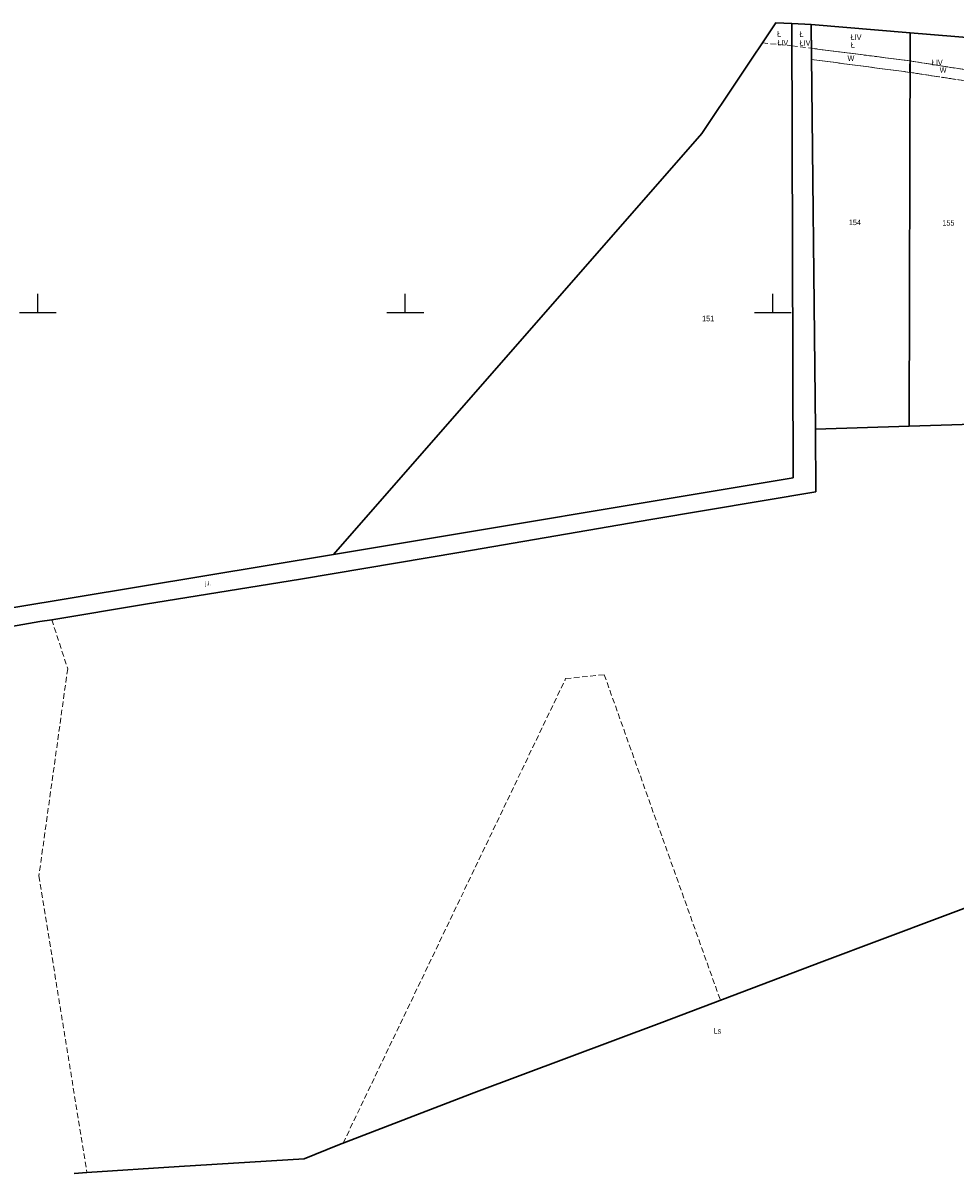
# Model space of a CAD drawing. Header units: metres. Extents: x 5548743 to 5556416, y 5707500 to 5714000.
# Tile 109 of 203: x 5553296 to 5553550, y 5710766 to 5711079. Entities that reach past the tile are written whole.
import ezdxf
from ezdxf.enums import TextEntityAlignment as Align

# ---------------------------------------------------------------- set-up
doc = ezdxf.new("R2010")
doc.units = ezdxf.units.M
doc.header["$MEASUREMENT"] = 0
for name, pattern in [('0.75_0.75', [1.5, 0.75, -0.75]), ('1.5_0.75', [2.25, 1.5, -0.75]), ('2.25_0.75', [3, 2.25, -0.75]), ('219-1000', [0])]:
    doc.linetypes.add(name, pattern=pattern)
doc.layers.get('0').update_dxf_attribs({"color": 2, "linetype": 'CONTINUOUS', "lineweight": 5})
for name, color, linetype in [('209-oznaczenie konturu klasyfikacyjnego', 7, 'CONTINUOUS'), ('210-oznaczenie konturu użytku gruntowego', 7, 'CONTINUOUS'), ('211-numer działki ewidencyjnej', 7, 'CONTINUOUS'), ('217-kontur klasyfikacyjny', 7, 'CONTINUOUS'), ('218-kontur użytku gruntowego', 7, 'CONTINUOUS'), ('219-działka ewidencyjna', 7, 'CONTINUOUS'), ('jezdnia', 7, 'CONTINUOUS'), ('jezdnia-Atr17', 7, 'CONTINUOUS'), ('rów melioracyjny (poligon)', 7, 'CONTINUOUS'), ('Wstawianie ramki sekcyjnej z opisem', 7, 'CONTINUOUS')]:
    doc.layers.add(name, color=color, linetype=linetype)
doc.styles.get("Standard").update_dxf_attribs({"font": 'Working1250', "width": 0.75})

# ---------------------------------------------------------------- blocks, each defined once
blk = doc.blocks.new('RAMKA1000K')
at = {"color": 0}
for p, q in [((500, 0), (500, 5)), ((600, 0), (600, 5)), ((700, 0), (700, 5)), ((495, 0), (505, 0)), ((595, 0), (605, 0)), ((695, 0), (705, 0))]:
    blk.add_line(p, q, dxfattribs=at)

msp = doc.modelspace()

# ---------------------------------------------------------------- linework, layer by layer
at = {"layer": '217-kontur klasyfikacyjny', "color": 3, "linetype": '1.5_0.75', "lineweight": 18, "flags": 128}
for points in [[(5553500.83, 5711078.71), (5553497.17, 5711073.27)], [(5553505.2, 5711078.61), (5553500.83, 5711078.71)], [(5553505.22, 5711072.51), (5553505.2, 5711078.61)], [(5553510.42, 5711078.3), (5553505.2, 5711078.61)], [(5553505.2, 5711078.61), (5553505.22, 5711072.51)], [(5553510.49, 5711071.83), (5553510.42, 5711078.3)], [(5553537.37, 5711076.03), (5553510.42, 5711078.3)], [(5553510.42, 5711078.3), (5553510.49, 5711071.83)], [(5553562.79, 5711073.97), (5553537.37, 5711076.03)], [(5553497.17, 5711073.27), (5553505.22, 5711072.51)], [(5553505.22, 5711072.51), (5553510.49, 5711071.83)], [(5553510.49, 5711071.83), (5553537.27, 5711068.42)], [(5553537.22, 5711065.29), (5553510.53, 5711068.81)], [(5553510.53, 5711068.81), (5553511.62, 5710968.21)], [(5553537.27, 5711068.42), (5553537.22, 5711065.29)], [(5553537.27, 5711068.42), (5553562.82, 5711064.34)], [(5553562.82, 5711064.34), (5553537.27, 5711068.42)], [(5553562.83, 5711061.38), (5553537.22, 5711065.29)], [(5553537.22, 5711065.29), (5553562.83, 5711061.38)], [(5553511.62, 5710968.21), (5553511.75, 5710951.18)], [(5553511.75, 5710951.18), (5553466.82, 5710943.69)], [(5553466.82, 5710943.69), (5553415.08, 5710934.77)], [(5553415.08, 5710934.77), (5553371.5, 5710927.41)], [(5553371.5, 5710927.41), (5553329.31, 5710920.66)], [(5553329.31, 5710920.66), (5553303.79, 5710916.41)], [(5553303.79, 5710916.41), (5553308.12, 5710903.06)], [(5553308.12, 5710903.06), (5553300.28, 5710846.71)], [(5553383.07, 5710774.02), (5553443.63, 5710900.37)], [(5553443.63, 5710900.37), (5553454.13, 5710901.44)], [(5553454.13, 5710901.44), (5553485.74, 5710812.87)], [(5553300.28, 5710846.71), (5553313.37, 5710766.07)], [(5553513.36, 5710823.35), (5553562.57, 5710841.85)], [(5553485.74, 5710812.87), (5553513.36, 5710823.35)], [(5553372.44, 5710769.75), (5553381.67, 5710773.48)], [(5553381.67, 5710773.48), (5553383.07, 5710774.02)], [(5553338.43, 5710767.65), (5553372.44, 5710769.75)], [(5553313.37, 5710766.07), (5553338.43, 5710767.65)]]:
    msp.add_lwpolyline(points, dxfattribs=at)
at = {"layer": '218-kontur użytku gruntowego', "color": 70, "linetype": '1.5_0.75', "lineweight": 18, "flags": 128}
for points in [[(5553500.83, 5711078.71), (5553497.17, 5711073.27)], [(5553497.17, 5711073.27), (5553500.83, 5711078.71)], [(5553505.2, 5711078.61), (5553500.83, 5711078.71)], [(5553500.83, 5711078.71), (5553505.2, 5711078.61)], [(5553505.22, 5711072.51), (5553505.2, 5711078.61)], [(5553510.42, 5711078.3), (5553505.2, 5711078.61)], [(5553505.2, 5711078.61), (5553505.22, 5711072.51)], [(5553505.2, 5711078.61), (5553510.42, 5711078.3)], [(5553510.49, 5711071.83), (5553510.42, 5711078.3)], [(5553537.37, 5711076.03), (5553510.42, 5711078.3)], [(5553510.42, 5711078.3), (5553510.49, 5711071.83)], [(5553510.42, 5711078.3), (5553537.37, 5711076.03)], [(5553562.79, 5711073.97), (5553537.37, 5711076.03)], [(5553537.37, 5711076.03), (5553562.79, 5711073.97)], [(5553495.32, 5711070.51), (5553497.17, 5711073.27)], [(5553497.17, 5711073.27), (5553505.22, 5711072.51)], [(5553505.22, 5711072.51), (5553510.49, 5711071.83)], [(5553480.65, 5711048.64), (5553495.32, 5711070.51)], [(5553537.27, 5711068.42), (5553510.49, 5711071.83)], [(5553510.49, 5711071.83), (5553510.53, 5711068.81)], [(5553510.49, 5711071.83), (5553537.27, 5711068.42)], [(5553537.22, 5711065.29), (5553510.53, 5711068.81)], [(5553510.53, 5711068.81), (5553511.62, 5710968.21)], [(5553510.53, 5711068.81), (5553537.22, 5711065.29)], [(5553537.22, 5711065.29), (5553537.27, 5711068.42)], [(5553537.27, 5711068.42), (5553537.22, 5711065.29)], [(5553537.27, 5711068.42), (5553562.82, 5711064.34)], [(5553562.82, 5711064.34), (5553537.27, 5711068.42)], [(5553562.83, 5711061.38), (5553537.22, 5711065.29)], [(5553537.22, 5711065.29), (5553562.83, 5711061.38)], [(5553380.47, 5710934.12), (5553480.65, 5711048.64)], [(5553511.62, 5710968.21), (5553511.75, 5710951.18)], [(5553511.75, 5710951.18), (5553466.82, 5710943.69)], [(5553466.82, 5710943.69), (5553415.08, 5710934.77)], [(5553415.08, 5710934.77), (5553371.5, 5710927.41)], [(5553152.19, 5710896.34), (5553380.47, 5710934.12)], [(5553371.5, 5710927.41), (5553329.31, 5710920.66)], [(5553329.31, 5710920.66), (5553303.79, 5710916.41)], [(5553303.79, 5710916.41), (5553308.12, 5710903.06)], [(5553308.12, 5710903.06), (5553300.28, 5710846.71)], [(5553383.07, 5710774.02), (5553443.63, 5710900.37)], [(5553443.63, 5710900.37), (5553454.13, 5710901.44)], [(5553454.13, 5710901.44), (5553485.74, 5710812.87)], [(5553300.28, 5710846.71), (5553313.37, 5710766.07)], [(5553513.36, 5710823.35), (5553562.57, 5710841.85)], [(5553562.57, 5710841.85), (5553513.36, 5710823.35)], [(5553485.74, 5710812.87), (5553513.36, 5710823.35)], [(5553513.36, 5710823.35), (5553485.74, 5710812.87)], [(5553485.74, 5710812.87), (5553469.81, 5710806.83)], [(5553469.81, 5710806.83), (5553418.62, 5710787.68)], [(5553418.62, 5710787.68), (5553383.07, 5710774.02)], [(5553372.44, 5710769.75), (5553381.67, 5710773.48)], [(5553381.67, 5710773.48), (5553372.44, 5710769.75)], [(5553381.67, 5710773.48), (5553383.07, 5710774.02)], [(5553383.07, 5710774.02), (5553381.67, 5710773.48)], [(5553338.43, 5710767.65), (5553372.44, 5710769.75)], [(5553372.44, 5710769.75), (5553338.43, 5710767.65)], [(5553313.37, 5710766.07), (5553309.86, 5710765.73)], [(5553313.37, 5710766.07), (5553338.43, 5710767.65)], [(5553338.43, 5710767.65), (5553313.37, 5710766.07)]]:
    msp.add_lwpolyline(points, dxfattribs=at)
at = {"layer": '219-działka ewidencyjna', "color": 94, "linetype": '219-1000', "lineweight": 30, "flags": 128}
for points in [[(5553480.65, 5711048.64), (5553500.83, 5711078.71)], [(5553500.83, 5711078.71), (5553505.2, 5711078.61)], [(5553505.2, 5711078.61), (5553510.42, 5711078.3)], [(5553505.58, 5710955.03), (5553505.2, 5711078.61)], [(5553511.62, 5710968.21), (5553510.42, 5711078.3)], [(5553510.42, 5711078.3), (5553537.37, 5711076.03)], [(5553537.08, 5710969.02), (5553537.37, 5711076.03)], [(5553537.37, 5711076.03), (5553562.79, 5711073.97)], [(5553380.47, 5710934.12), (5553480.65, 5711048.64)], [(5553537.08, 5710969.02), (5553563.14, 5710969.88)], [(5553511.62, 5710968.21), (5553537.08, 5710969.02)], [(5553511.75, 5710951.18), (5553511.62, 5710968.21)], [(5553380.47, 5710934.12), (5553505.58, 5710955.03)], [(5553466.82, 5710943.69), (5553511.75, 5710951.18)], [(5553415.08, 5710934.77), (5553466.82, 5710943.69)], [(5553371.5, 5710927.41), (5553415.08, 5710934.77)], [(5553152.19, 5710896.34), (5553380.47, 5710934.12)], [(5553329.31, 5710920.66), (5553371.5, 5710927.41)], [(5553303.79, 5710916.41), (5553329.31, 5710920.66)], [(5553283.45, 5710912.91), (5553300.55, 5710915.88)], [(5553300.55, 5710915.88), (5553303.79, 5710916.41)], [(5553513.36, 5710823.35), (5553562.57, 5710841.85)], [(5553469.81, 5710806.83), (5553513.36, 5710823.35)], [(5553418.62, 5710787.68), (5553469.81, 5710806.83)], [(5553381.67, 5710773.48), (5553418.62, 5710787.68)], [(5553372.44, 5710769.75), (5553381.67, 5710773.48)], [(5553338.43, 5710767.65), (5553372.44, 5710769.75)], [(5553309.86, 5710765.73), (5553313.37, 5710766.07)], [(5553313.37, 5710766.07), (5553338.43, 5710767.65)]]:
    msp.add_lwpolyline(points, dxfattribs=at)
at = {"layer": 'jezdnia', "color": 252, "linetype": '2.25_0.75', "lineweight": 18, "flags": 128}
msp.add_lwpolyline([(5553153.68, 5710891.45), (5553283.45, 5710912.91), (5553300.55, 5710915.88), (5553303.79, 5710916.41), (5553329.31, 5710920.66), (5553371.5, 5710927.41), (5553415.08, 5710934.77), (5553466.82, 5710943.69), (5553511.75, 5710951.18), (5553511.62, 5710968.21), (5553510.42, 5711078.3), (5553505.2, 5711078.61), (5553505.58, 5710955.03), (5553380.47, 5710934.12), (5553152.19, 5710896.34)], close=True, dxfattribs=at)
at = {"layer": 'rów melioracyjny (poligon)', "color": 252, "linetype": '0.75_0.75', "lineweight": 18, "flags": 128}
msp.add_lwpolyline([(5553510.53, 5711068.81), (5553537.22, 5711065.29), (5553562.83, 5711061.38), (5553590.5, 5711056.97), (5553715.07, 5711023.86), (5553857.14, 5710991.14), (5553859.22, 5710994.86), (5553715.08, 5711027.52), (5553590.54, 5711059.85), (5553562.82, 5711064.34), (5553537.27, 5711068.42), (5553510.49, 5711071.83)], close=True, dxfattribs=at)

# ---------------------------------------------------------------- block references
at = {"layer": 'Wstawianie ramki sekcyjnej z opisem', "color": 8, "linetype": 'Continuous', "lineweight": 5}
msp.add_blockref('RAMKA1000K', (5552800, 5711000), dxfattribs=at)
msp.add_blockref('RAMKA1000K', (5552800, 5711000), dxfattribs=at)
msp.add_blockref('RAMKA1000K', (5552800, 5711000), dxfattribs=at)
msp.add_blockref('RAMKA1000K', (5552800, 5711000), dxfattribs=at)

# ---------------------------------------------------------------- texts
at = {"layer": '209-oznaczenie konturu klasyfikacyjnego', "color": 70, "linetype": 'Continuous', "lineweight": 18, "width": 0.79}
for p in [(5553521.17, 5711074.09), (5553543.27, 5711067.24)]:
    msp.add_text('ŁIV', height=1.5, dxfattribs=at).set_placement(p)
for p in [(5553501.22, 5711074.13), (5553507.29, 5711074.03)]:
    msp.add_text('ŁIV', height=1.5, dxfattribs=at).set_placement(p, align=Align.TOP_LEFT)
at = {"layer": '210-oznaczenie konturu użytku gruntowego', "color": 70, "linetype": 'Continuous', "lineweight": 18, "width": 0.79}
for s, p in [('Ł', (5553501.2, 5711075.03)), ('Ł', (5553507.27, 5711074.93)), ('Ł', (5553521.22, 5711071.99)), ('W', (5553520.33, 5711068.39)), ('W', (5553545.41, 5711065.19)), ('Ls', (5553483.89, 5710803.8))]:
    msp.add_text(s, height=1.5, dxfattribs=at).set_placement(p)
at = {"layer": '211-numer działki ewidencyjnej', "color": 94, "linetype": 'Continuous', "lineweight": 30, "width": 0.79}
for s, p in [('154', (5553520.7, 5711023.73)), ('155', (5553546.14, 5711023.57)), ('151', (5553480.76, 5710997.57))]:
    msp.add_text(s, height=1.5, dxfattribs=at).set_placement(p)
at = {"layer": 'jezdnia-Atr17', "color": 252, "width": 0.9}
msp.add_text('j.i.', height=1.125, dxfattribs=at).set_placement((5553345.56, 5710925.74))

doc.saveas('drawing.dxf')
